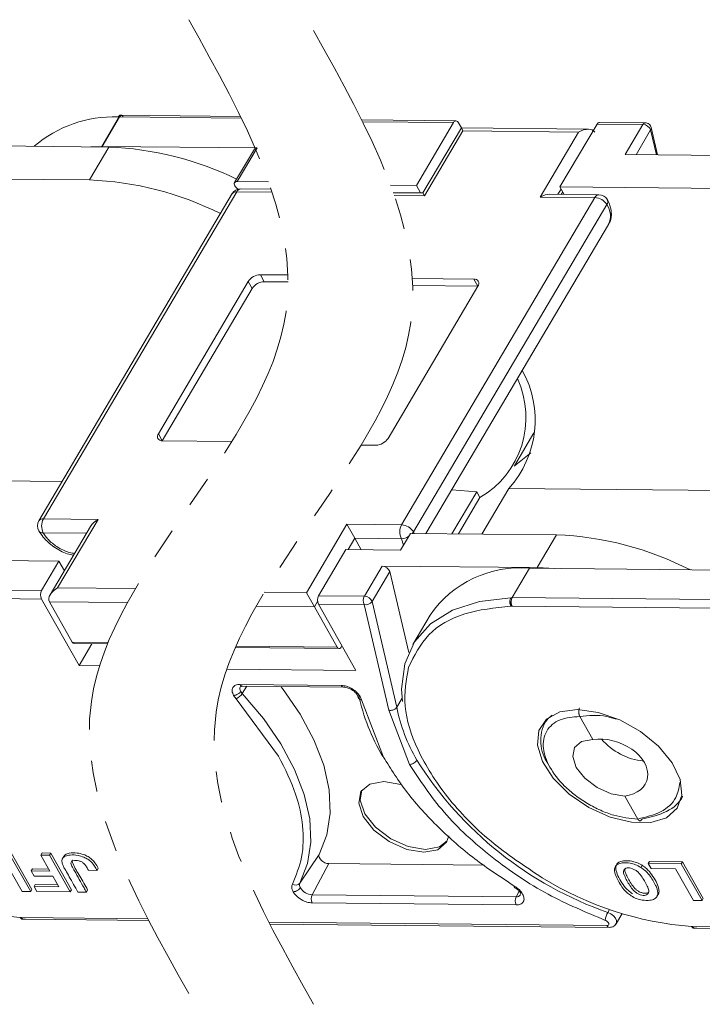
# Model space of a CAD drawing. Header units: millimetres. Extents: x 2934 to 3561, y -490 to -50.
# Tile 26 of 29: x 3384 to 3419, y -163 to -113. Entities that reach past the tile are written whole.
import ezdxf

# ---------------------------------------------------------------- set-up
doc = ezdxf.new("R2010")
doc.units = ezdxf.units.MM
doc.linetypes.add('PHANTOM2', pattern=[31.75, 15.875, -3.175, 3.175, -3.175, 3.175, -3.175])

msp = doc.modelspace()

# ---------------------------------------------------------------- linework, layer by layer
at = {"color": 7, "linetype": 'Continuous', "lineweight": 15}
for p, q in [((3388.18, -119.454), (3389.061, -117.962)), ((3388.189, -119.454), (3389.07, -117.962)), ((3389.057, -117.962), (3388.997, -117.962)), ((3389.121, -117.899), (3389.07, -117.962)), ((3389.07, -117.962), (3395.265, -118.024)), ((3395.222, -117.935), (3389.087, -117.874)), ((3406.172, -118.163), (3401.383, -118.115)), ((3401.428, -118.204), (3406.048, -118.25)), ((3406.048, -118.25), (3404.16, -121.446)), ((3406.447, -118.52), (3404.495, -121.824)), ((3406.295, -118.253), (3406.447, -118.521)), ((3412.903, -118.585), (3406.447, -118.52)), ((3406.53, -118.668), (3406.447, -118.52)), ((3411.46, -121.519), (3413.348, -118.323)), ((3413.348, -118.323), (3415.675, -118.346)), ((3415.8, -118.258), (3413.472, -118.235)), ((3415.675, -118.346), (3414.773, -119.872)), ((3416.418, -119.889), (3416.092, -118.492)), ((3404.578, -121.972), (3406.53, -118.668)), ((3406.53, -118.668), (3412.408, -118.726)), ((3412.408, -118.726), (3410.456, -122.03)), ((3415.327, -119.878), (3416.068, -118.624)), ((3416.068, -118.624), (3416.364, -119.888)), ((3380.647, -119.414), (3388.526, -119.492)), ((3388.526, -119.492), (3387.54, -121.162)), ((3387.612, -119.483), (3388.18, -119.454)), ((3388.189, -119.454), (3396.064, -119.532)), ((3395.057, -121.236), (3396.064, -119.532)), ((3395.924, -119.593), (3394.917, -121.298)), ((3414.773, -119.872), (3422.652, -119.951)), ((3387.54, -121.162), (3377.333, -121.06)), ((3395.085, -121.634), (3394.974, -121.509)), ((3396.642, -121.252), (3395.057, -121.236)), ((3404.16, -121.446), (3402.85, -121.433)), ((3404.372, -121.823), (3404.16, -121.446)), ((3411.46, -121.519), (3411.672, -121.896)), ((3421.666, -121.62), (3411.46, -121.519)), ((3394.797, -121.859), (3384.972, -138.488)), ((3385.202, -138.387), (3395.027, -121.758)), ((3395.027, -121.758), (3396.821, -121.775)), ((3396.772, -121.628), (3395.232, -121.613)), ((3404.495, -121.824), (3402.988, -121.809)), ((3403.039, -121.956), (3404.578, -121.972)), ((3413.232, -122.058), (3403.408, -138.687)), ((3404.578, -121.972), (3404.495, -121.824)), ((3410.456, -122.03), (3413.232, -122.058)), ((3413.438, -121.913), (3410.951, -121.889)), ((3411.359, -121.893), (3411.518, -121.623)), ((3411.522, -121.894), (3411.599, -121.765)), ((3413.841, -122.417), (3404.016, -139.047)), ((3404.649, -139.128), (3413.93, -123.418)), ((3397.633, -125.991), (3396.229, -125.977)), ((3396.229, -125.977), (3396.43, -126.332)), ((3395.614, -126.324), (3391.045, -134.057)), ((3395.814, -126.68), (3395.614, -126.324)), ((3397.639, -126.344), (3396.43, -126.332)), ((3402.719, -134.292), (3407.288, -126.559)), ((3407.087, -126.204), (3403.957, -126.173)), ((3407.288, -126.559), (3403.975, -126.526)), ((3407.087, -126.204), (3407.288, -126.559)), ((3395.814, -126.68), (3391.246, -134.412)), ((3391.045, -134.057), (3391.246, -134.412)), ((3409.146, -135.681), (3410.132, -134.012)), ((3391.246, -134.412), (3394.788, -134.447)), ((3401.353, -134.632), (3402.103, -134.639)), ((3409.976, -135.022), (3409.135, -135.699)), ((3374.735, -136.375), (3386.153, -136.488)), ((3405.962, -136.906), (3407.226, -137.016)), ((3405.971, -139.141), (3407.226, -137.016)), ((3407.226, -137.016), (3407.387, -137.302)), ((3408.861, -136.833), (3407.488, -139.156)), ((3408.861, -136.833), (3420.28, -136.947)), ((3407.387, -137.302), (3406.299, -139.144)), ((3387.978, -138.414), (3385.202, -138.387)), ((3385.924, -141.89), (3387.978, -138.414)), ((3387.601, -138.764), (3385.548, -142.239)), ((3400.632, -138.659), (3398.578, -142.135)), ((3403.408, -138.687), (3400.632, -138.659)), ((3401.033, -139.37), (3400.632, -138.659)), ((3404.016, -139.047), (3404.057, -139.122)), ((3385.195, -139.094), (3387.393, -139.116)), ((3400.693, -139.946), (3401.033, -139.37)), ((3401.361, -139.953), (3401.033, -139.37)), ((3401.033, -139.37), (3403.401, -139.394)), ((3403.357, -139.972), (3403.861, -139.12)), ((3403.401, -139.394), (3403.51, -139.713)), ((3403.861, -139.12), (3411.283, -139.194)), ((3411.283, -139.194), (3410.297, -140.863)), ((3399.189, -142.288), (3400.573, -139.945)), ((3400.573, -139.945), (3403.357, -139.972)), ((3385.994, -140.538), (3375.792, -140.436)), ((3385.994, -140.538), (3385.113, -142.029)), ((3385.994, -140.538), (3386.267, -141.022)), ((3402.418, -140.785), (3401.516, -142.312)), ((3401.909, -142.589), (3402.811, -141.063)), ((3410.297, -140.863), (3402.418, -140.785)), ((3402.811, -141.063), (3403.772, -145.18)), ((3409.032, -142.387), (3409.914, -140.895)), ((3420.12, -140.996), (3409.918, -140.895)), ((3410.297, -140.863), (3411.201, -140.908)), ((3385.113, -142.029), (3374.904, -141.928)), ((3389.872, -141.929), (3385.924, -141.89)), ((3385.109, -142.458), (3374.902, -142.356)), ((3387.014, -145.835), (3385.109, -142.458)), ((3385.509, -142.593), (3389.474, -142.632)), ((3386.668, -144.647), (3385.509, -142.593)), ((3398.578, -142.135), (3396.43, -142.113)), ((3398.98, -142.846), (3398.578, -142.135)), ((3398.98, -142.846), (3399.14, -142.575)), ((3401.516, -142.312), (3399.189, -142.288)), ((3403.163, -147.959), (3401.909, -142.589)), ((3408.961, -142.39), (3409.03, -142.387)), ((3419.239, -142.488), (3409.03, -142.387)), ((3396.019, -142.816), (3398.98, -142.846)), ((3398.98, -142.846), (3400.139, -144.9)), ((3399.184, -142.717), (3401.089, -146.094)), ((3401.512, -142.74), (3399.184, -142.717)), ((3402.764, -148.106), (3401.512, -142.74)), ((3409.028, -142.815), (3408.968, -142.814)), ((3419.235, -142.916), (3409.028, -142.815)), ((3404.867, -143.274), (3403.984, -144.767)), ((3388.49, -144.665), (3386.668, -144.647)), ((3386.769, -144.721), (3388.461, -144.738)), ((3387.666, -144.73), (3387.014, -145.835)), ((3394.956, -144.922), (3400.24, -144.974)), ((3400.139, -144.9), (3394.988, -144.849)), ((3388.059, -145.845), (3387.014, -145.835)), ((3401.089, -146.094), (3394.522, -146.029)), ((3395.197, -146.795), (3400.339, -146.846)), ((3395.215, -146.904), (3395.218, -146.899)), ((3395.548, -146.887), (3395.313, -147.26)), ((3395.32, -146.885), (3400.462, -146.936)), ((3394.996, -147.525), (3394.868, -147.352)), ((3397.157, -150.436), (3394.996, -147.525)), ((3401.304, -147.416), (3401.37, -147.588)), ((3401.37, -147.588), (3402.488, -150.489)), ((3403.163, -147.959), (3403.437, -147.495)), ((3403.815, -150.858), (3402.764, -148.106)), ((3410.808, -148.536), (3410.652, -148.799)), ((3413.13, -149.593), (3412.471, -148.425)), ((3415.411, -153.636), (3414.752, -152.467)), ((3384.556, -157.321), (3383.503, -155.453)), ((3383.566, -155.346), (3384.619, -157.214)), ((3385.075, -155.468), (3385.138, -155.362)), ((3385.509, -155.473), (3385.075, -155.468)), ((3385.075, -155.468), (3385.536, -156.285)), ((3385.138, -155.362), (3385.572, -155.366)), ((3385.509, -155.473), (3385.572, -155.366)), ((3386.563, -157.341), (3385.509, -155.473)), ((3385.572, -155.366), (3386.626, -157.234)), ((3386.235, -155.54), (3386.172, -155.646)), ((3398.24, -156.893), (3399.225, -155.446)), ((3383.213, -155.705), (3384.122, -157.317)), ((3399.705, -155.902), (3398.862, -157.484)), ((3407.601, -155.98), (3399.705, -155.902)), ((3415.638, -155.988), (3415.575, -156.095)), ((3416.014, -155.788), (3415.951, -155.894)), ((3415.951, -155.894), (3416.096, -156.151)), ((3417.629, -155.911), (3415.951, -155.894)), ((3416.014, -155.788), (3417.692, -155.805)), ((3417.629, -155.911), (3417.692, -155.805)), ((3418.683, -157.779), (3417.629, -155.911)), ((3417.692, -155.805), (3418.746, -157.673)), ((3384.647, -156.169), (3384.584, -156.275)), ((3384.729, -156.532), (3384.584, -156.275)), ((3385.536, -156.285), (3384.584, -156.275)), ((3384.647, -156.169), (3385.475, -156.177)), ((3385.68, -156.541), (3384.729, -156.532)), ((3385.984, -157.08), (3385.68, -156.541)), ((3387.492, -156.243), (3387.926, -156.247)), ((3387.926, -156.247), (3387.989, -156.141)), ((3416.096, -156.151), (3417.339, -156.163)), ((3417.339, -156.163), (3418.249, -157.775)), ((3384.725, -157.067), (3384.788, -156.961)), ((3384.87, -157.324), (3384.725, -157.067)), ((3384.725, -157.067), (3385.984, -157.08)), ((3384.788, -156.961), (3385.923, -156.972)), ((3384.122, -157.317), (3384.556, -157.321)), ((3384.556, -157.321), (3384.619, -157.214)), ((3384.87, -157.324), (3386.563, -157.341)), ((3386.563, -157.341), (3386.626, -157.234)), ((3386.953, -157.345), (3387.387, -157.349)), ((3387.387, -157.349), (3387.45, -157.242)), ((3409.228, -157.587), (3398.862, -157.484)), ((3409.228, -157.587), (3409.384, -157.295)), ((3416.393, -157.572), (3416.455, -157.465)), ((3409.231, -158.004), (3398.865, -157.901)), ((3418.249, -157.775), (3418.683, -157.779)), ((3418.683, -157.779), (3418.746, -157.673)), ((3413.986, -158.233), (3413.897, -158.383)), ((3414.321, -158.954), (3414.622, -158.444)), ((3384.087, -158.638), (3384.026, -158.637)), ((3390.513, -158.702), (3384.087, -158.638)), ((3384.21, -158.728), (3390.559, -158.791)), ((3413.842, -159.053), (3396.667, -158.882)), ((3396.713, -158.971), (3413.965, -159.143)), ((3414.342, -158.896), (3414.321, -158.954)), ((3418.213, -159.096), (3418.152, -159.096)), ((3441.193, -159.325), (3418.213, -159.096)), ((3418.336, -159.186), (3441.316, -159.415))]:
    msp.add_line(p, q, dxfattribs=at)
at = {"color": 7, "linetype": 'Continuous', "lineweight": 15, "flags": 128}
for points in [[(3395.057, -121.236), (3395.003, -121.242), (3394.959, -121.258), (3394.926, -121.285), (3394.907, -121.32), (3394.903, -121.363), (3394.913, -121.411), (3394.937, -121.46), (3394.974, -121.509)], [(3404.016, -139.047), (3403.968, -139.115), (3403.963, -139.121)], [(3403.455, -147.659), (3403.412, -147.035), (3403.568, -145.757), (3404.063, -144.639), (3404.881, -143.718), (3405.995, -143.022), (3407.37, -142.575), (3408.961, -142.39)], [(3400.139, -144.9), (3400.174, -144.946), (3400.217, -144.971), (3400.262, -144.972), (3400.305, -144.949), (3400.342, -144.904), (3400.369, -144.841), (3400.374, -144.826)], [(3399.225, -155.446), (3399.613, -154.447), (3399.782, -153.344), (3399.727, -152.158), (3399.449, -150.908), (3398.955, -149.618), (3398.252, -148.31), (3397.353, -147.007), (3397.274, -146.905)], [(3398.24, -156.893), (3398.625, -155.902), (3398.792, -154.809), (3398.737, -153.631), (3398.463, -152.392), (3397.972, -151.112), (3397.275, -149.815), (3396.383, -148.523), (3395.313, -147.26)], [(3412.358, -148.079), (3413.405, -148.217), (3414.503, -148.598), (3415.555, -149.189), (3416.467, -149.938), (3417.159, -150.777), (3417.568, -151.632), (3417.659, -152.428), (3417.423, -153.093), (3416.882, -153.569), (3416.082, -153.812), (3415.097, -153.803), (3414.012, -153.54), (3412.925, -153.048), (3411.932, -152.371), (3411.121, -151.568), (3410.564, -150.711), (3410.311, -149.876), (3410.385, -149.138), (3410.778, -148.561), (3411.456, -148.197), (3412.358, -148.079)], [(3410.722, -148.693), (3410.868, -148.524), (3411.068, -148.359)], [(3414.752, -152.467), (3414.059, -152.352), (3413.348, -152.035), (3412.727, -151.565), (3412.291, -151.014), (3412.107, -150.465), (3412.201, -150.003), (3412.561, -149.696), (3413.13, -149.593)], [(3404.534, -155.325), (3403.668, -155.181), (3402.779, -154.785), (3402.003, -154.197), (3401.458, -153.509), (3401.228, -152.823), (3401.346, -152.244), (3401.795, -151.862), (3402.507, -151.733), (3403.374, -151.877), (3403.418, -151.891)], [(3401.391, -152.175), (3401.312, -152.681), (3401.542, -153.366), (3402.087, -154.055), (3402.863, -154.643), (3403.751, -155.039), (3404.618, -155.183)], [(3405.809, -154.483), (3405.695, -154.814), (3405.246, -155.196), (3404.534, -155.325)], [(3404.618, -155.183), (3405.33, -155.054), (3405.734, -154.741)], [(3399.225, -155.446), (3399.21, -155.509), (3399.223, -155.583), (3399.264, -155.661), (3399.33, -155.737), (3399.414, -155.803), (3399.51, -155.856), (3399.61, -155.89), (3399.705, -155.902)], [(3409.164, -157.058), (3409.148, -157.082), (3409.137, -157.097), (3409.132, -157.103), (3409.132, -157.102)], [(3413.897, -158.383), (3414.046, -158.455), (3414.178, -158.554), (3414.277, -158.668), (3414.334, -158.786), (3414.342, -158.895), (3414.342, -158.896)], [(3413.766, -158.786), (3413.825, -158.815), (3413.877, -158.854), (3413.917, -158.9), (3413.939, -158.946), (3413.942, -158.989), (3413.926, -159.024), (3413.891, -159.046), (3413.842, -159.053)]]:
    msp.add_lwpolyline(points, dxfattribs=at)
at = {"color": 7, "linetype": 'Continuous', "lineweight": 15}
for centre, radius, start, end in [((3388.772, -124.163), 6.206, 87.9259, 130.6419), ((3389.245, -118.089), 0.227, 123.1147, 145.9077), ((3389.068, -118.237), 0.275, 89.421, 91.3561), ((3389.192, -117.991), 0.116, 94.8058, 127.5882), ((3406.171, -118.298), 0.132, 20.2136, 158.6309), ((3413.486, -118.387), 0.152, 95.1205, 155.0452), ((3415.814, -118.41), 0.152, 95.1671, 155.0411), ((3415.662, -118.782), 0.437, 21.3105, 88.2063), ((3415.922, -118.529), 0.174, 327.2978, 12.3072), ((3388.186, -119.728), 0.275, 89.421, 91.3561), ((3387.923, -135.641), 16.16, 63.9461, 87.8596), ((3396.045, -119.679), 0.148, 82.8443, 144.7005), ((3386.914, -137.424), 16.274, 63.4094, 87.7969), ((3395.227, -122.113), 0.5, 89.4303, 149.4249), ((3394.999, -122.008), 0.251, 83.81, 143.7347), ((3395.255, -121.864), 0.251, 95.1205, 155.0452), ((3413.46, -122.164), 0.251, 95.1205, 155.0452), ((3413.19, -122.825), 0.768, 32.0331, 86.8221), ((3413.433, -122.413), 0.5, 29.4276, 89.4303), ((3413.638, -122.269), 0.251, 323.8023, 23.7328), ((3413.041, -122.993), 0.986, 334.4409, 35.7264), ((3396.257, -126.745), 0.769, 92.0373, 146.8179), ((3396.457, -127.1), 0.769, 92.0373, 146.8179), ((3407.12, -126.42), 0.218, 320.211, 98.6442), ((3405.045, -133.362), 5.158, 317.7133, 29.2632), ((3405.035, -133.234), 4.699, 300.0432, 24.8613), ((3391.213, -134.196), 0.218, 140.211, 278.6442), ((3402.076, -133.871), 0.769, 272.0373, 326.8179), ((3385.402, -138.742), 0.5, 149.4249, 209.4276), ((3385.175, -138.637), 0.251, 83.81, 143.7347), ((3385.88, -138.747), 0.768, 152.0331, 206.8221), ((3385.167, -138.856), 0.24, 213.4737, 276.6896), ((3404.086, -139.047), 0.768, 152.0331, 206.8221), ((3403.365, -139.454), 0.768, 32.0331, 86.8221), ((3403.38, -138.661), 0.733, 271.5901, 301.3961), ((3410.649, -155.513), 16.331, 62.8879, 87.7746), ((3402.404, -141.221), 0.437, 21.3105, 88.2063), ((3409.42, -146.391), 5.518, 84.9102, 145.6013), ((3385.524, -142.248), 0.466, 152.0331, 206.8221), ((3399.6, -142.507), 0.466, 152.0331, 206.8221), ((3401.927, -142.53), 0.466, 152.0331, 206.8221), ((3401.598, -142.37), 0.38, 256.8367, 324.7558), ((3401.502, -142.748), 0.437, 21.3105, 88.2063), ((3409.451, -142.603), 0.473, 164.9284, 206.5629), ((3386.78, -144.6), 0.122, 202.656, 264.887), ((3395.421, -147.013), 0.234, 152.1267, 216.8181), ((3395.332, -146.739), 0.146, 202.383, 265.1601), ((3400.474, -146.79), 0.147, 202.4741, 264.2457), ((3394.738, -146.894), 0.682, 292.221, 327.543), ((3395.728, -146.869), 0.57, 209.8948, 223.2837), ((3401.409, -147.371), 0.221, 203.0502, 259.9946), ((3411.387, -145.111), 10.407, 192.2476, 210.969), ((3411.859, -146.183), 8.876, 191.5427, 210.202), ((3412.543, -149.654), 2.059, 152.1644, 215.3955), ((3416.016, -147.502), 3.202, 220.2871, 264.4174), ((3420.087, -140.653), 18.78, 212.1561, 250.7561), ((3385.318, -141.789), 16.898, 238.2774, 265.6137), ((3398.02, -156.707), 0.289, 235.8263, 319.7248), ((3398.472, -156.989), 0.251, 157.6361, 214.6524), ((3419.445, -142.248), 16.898, 238.2774, 265.6137), ((3398.904, -156.732), 0.753, 212.033, 266.8221), ((3399.284, -157.691), 0.469, 153.8942, 206.6934), ((3409.65, -157.794), 0.469, 153.8942, 206.6934), ((3409.258, -157.351), 0.238, 262.8197, 327.5993), ((3414.751, -158.883), 0.99, 149.619, 174.3706), ((3384.225, -158.579), 0.15, 203.2684, 264.289), ((3413.982, -158.991), 0.152, 203.8077, 263.7242), ((3418.351, -159.037), 0.15, 203.2684, 264.289)]:
    msp.add_arc(centre, radius, start, end, dxfattribs=at)
for centre, major_axis, ratio, start_param, end_param in [((3412.609, -119.082), (-0.616, -0.347), 0.577382, 3.141593, 4.712389), ((3410.657, -122.386), (-0.616, -0.347), 0.577382, 3.927072, 4.712389), ((3388.178, -138.77), (-0.616, -0.347), 0.577382, 4.712389, 5.497706), ((3386.125, -142.245), (-0.616, -0.347), 0.577382, 4.712389, 6.283185), ((3413.941, -151.03), (1.936, -0.657), 0.673766, 5.357573, 8.499166)]:
    msp.add_ellipse(centre, major_axis=major_axis, ratio=ratio, start_param=start_param, end_param=end_param, dxfattribs=at)
at = {"color": 3, "linetype": 'PHANTOM2', "lineweight": 9, "ltscale": 0.5}
for points in [[(3392.587, -113.019), (3397.536, -127.864), (3387.639, -147.659), (3392.587, -162.504)], [(3398.93, -113.566), (3403.878, -128.412), (3393.981, -148.206), (3398.93, -163.051)]]:
    msp.add_spline(points, degree=3, dxfattribs=at)
at = {"color": 7, "linetype": 'Continuous', "lineweight": 15}
for points, knots in [([(3388.997, -117.962), (3389.015, -117.938), (3389.051, -117.89), (3389.108, -117.867), (3389.138, -117.88), (3389.146, -117.883)], [0, 0, 0, 0, 0.4303613, 0.8607227, 1, 1, 1, 1]), ([(3389.121, -117.899), (3389.132, -117.89), (3389.152, -117.875), (3389.183, -117.873), (3389.211, -117.884), (3389.237, -117.916), (3389.248, -117.948), (3389.253, -117.964)], [0, 0, 0, 0, 0.201, 0.349357, 0.590688, 0.80114, 1, 1, 1, 1]), ([(3416.088, -118.493), (3416.081, -118.466), (3416.064, -118.402), (3415.994, -118.324), (3415.901, -118.268), (3415.832, -118.262), (3415.8, -118.259)], [0, 0, 0, 0, 0.205745, 0.490027, 0.759199, 1, 1, 1, 1]), ([(3413.921, -123.415), (3413.932, -123.403), (3414.047, -123.275), (3414.092, -122.923), (3414.041, -122.512), (3413.918, -122.266), (3413.868, -122.168)], [0, 0, 0, 0, 0.037812, 0.403415, 0.761152, 1, 1, 1, 1]), ([(3384.967, -138.988), (3385.037, -139.098), (3385.231, -139.399), (3385.72, -139.823), (3386.283, -140.149), (3386.625, -140.213), (3386.733, -140.233)], [0, 0, 0, 0, 0.187855, 0.517251, 0.847779, 1, 1, 1, 1]), ([(3386.791, -140.136), (3386.704, -140.126), (3386.529, -140.106), (3386.248, -139.996), (3386.066, -139.904), (3385.975, -139.849), (3385.963, -139.842), (3385.79, -139.738), (3385.555, -139.555), (3385.378, -139.357), (3385.301, -139.258), (3385.253, -139.191), (3385.215, -139.128), (3385.195, -139.094)], [0, 0, 0, 0, 0.143531, 0.290073, 0.436873, 0.437509, 0.442594, 0.456793, 0.729045, 0.864377, 0.871149, 0.931871, 1, 1, 1, 1]), ([(3408.995, -142.48), (3408.987, -142.504), (3408.974, -142.544), (3408.961, -142.616), (3408.954, -142.687), (3408.956, -142.76), (3408.964, -142.797), (3408.968, -142.814)], [0, 0, 0, 0, 0.200957, 0.349358, 0.590717, 0.801155, 1, 1, 1, 1]), ([(3409.03, -142.387), (3409.023, -142.398), (3409.006, -142.426), (3408.999, -142.46), (3408.995, -142.48)], [0, 0, 0, 0, 0.417545, 1, 1, 1, 1]), ([(3408.968, -142.814), (3408.151, -142.905), (3406.482, -143.089), (3404.631, -144.171), (3404.053, -145.338), (3403.764, -145.921)], [0, 0, 0, 0, 0.324045, 0.662023, 1, 1, 1, 1]), ([(3403.764, -145.921), (3403.65, -146.562), (3403.421, -147.843), (3404.138, -150.153), (3405.629, -152.528), (3407.825, -154.811), (3409.661, -156.026), (3410.56, -156.621)], [0, 0, 0, 0, 0.196619, 0.393237, 0.598309, 0.803381, 1, 1, 1, 1]), ([(3394.868, -147.352), (3394.836, -147.279), (3394.771, -147.131), (3394.816, -146.946), (3394.957, -146.818), (3395.117, -146.803), (3395.197, -146.795)], [0, 0, 0, 0, 0.250177, 0.500521, 0.750628, 1, 1, 1, 1]), ([(3395.219, -146.9), (3395.218, -146.901), (3395.216, -146.902), (3395.252, -146.887), (3395.294, -146.886), (3395.32, -146.885)], [0, 0, 0, 0, 0.206366, 0.51494, 1, 1, 1, 1]), ([(3400.339, -146.846), (3400.428, -146.855), (3400.602, -146.874), (3400.846, -146.984), (3401.027, -147.104), (3401.185, -147.241), (3401.259, -147.35), (3401.304, -147.416)], [0, 0, 0, 0, 0.249471, 0.485923, 0.631324, 0.776361, 1, 1, 1, 1]), ([(3400.459, -146.936), (3400.498, -146.939), (3400.576, -146.944), (3400.702, -146.98), (3400.825, -147.033), (3400.941, -147.104), (3401.041, -147.186), (3401.122, -147.276), (3401.181, -147.369), (3401.197, -147.428), (3401.205, -147.457)], [0, 0, 0, 0, 0.1272889, 0.2539041, 0.3798551, 0.505152, 0.6298047, 0.7538234, 0.8772184, 1, 1, 1, 1]), ([(3394.868, -147.352), (3394.904, -147.349), (3394.978, -147.343), (3395.092, -147.29), (3395.181, -147.222), (3395.217, -147.176), (3395.234, -147.153)], [0, 0, 0, 0, 0.270897, 0.562244, 0.789076, 1, 1, 1, 1]), ([(3403.163, -147.959), (3403.147, -147.98), (3403.113, -148.027), (3403.04, -148.073), (3402.967, -148.101), (3402.902, -148.114), (3402.832, -148.118), (3402.787, -148.11), (3402.764, -148.106)], [0, 0, 0, 0, 0.197231, 0.429158, 0.558746, 0.697086, 0.844173, 1, 1, 1, 1]), ([(3412.471, -148.425), (3412.459, -148.4), (3412.438, -148.357), (3412.42, -148.282), (3412.413, -148.216), (3412.413, -148.15), (3412.42, -148.086), (3412.434, -148.033), (3412.446, -148.005), (3412.45, -147.996)], [0, 0, 0, 0, 0.204049, 0.340626, 0.499474, 0.615725, 0.75984, 0.920238, 1, 1, 1, 1]), ([(3415.411, -153.636), (3415.014, -153.597), (3414.403, -153.537), (3413.521, -153.204), (3412.853, -152.862), (3412.23, -152.441), (3411.529, -151.831), (3410.878, -151), (3410.593, -150.172), (3410.61, -149.57), (3410.762, -149.156), (3411.05, -148.824), (3411.564, -148.504), (3412.114, -148.456), (3412.471, -148.425)], [0, 0, 0, 0, 0.120094, 0.184653, 0.250509, 0.316292, 0.380636, 0.5, 0.619364, 0.683708, 0.749491, 0.815347, 0.879906, 1, 1, 1, 1]), ([(3412.471, -148.425), (3412.925, -148.376), (3413.531, -148.31), (3414.157, -148.513), (3414.315, -148.564)], [0, 0, 0, 0, 0.747581, 1, 1, 1, 1]), ([(3397.858, -156.945), (3398.042, -156.502), (3398.418, -155.6), (3398.434, -154.034), (3398.083, -152.299), (3397.482, -151.09), (3397.157, -150.436)], [0, 0, 0, 0, 0.244254, 0.496621, 0.728157, 1, 1, 1, 1]), ([(3402.488, -150.489), (3402.869, -151.097), (3403.632, -152.315), (3405.236, -154.065), (3407.077, -155.689), (3408.472, -156.604), (3409.164, -157.058)], [0, 0, 0, 0, 0.252852, 0.506156, 0.754853, 1, 1, 1, 1]), ([(3403.815, -150.858), (3403.852, -150.855), (3403.93, -150.848), (3404.047, -150.791), (3404.137, -150.72), (3404.172, -150.671), (3404.188, -150.648)], [0, 0, 0, 0, 0.270259, 0.562427, 0.789735, 1, 1, 1, 1]), ([(3413.766, -158.786), (3412.784, -158.375), (3410.765, -157.529), (3407.929, -155.612), (3405.438, -153.335), (3404.353, -151.68), (3403.815, -150.858)], [0, 0, 0, 0, 0.237855, 0.488911, 0.746343, 1, 1, 1, 1]), ([(3417.546, -151.787), (3417.507, -152.047), (3417.417, -152.646), (3416.647, -153.344), (3415.82, -153.539), (3415.411, -153.636)], [0, 0, 0, 0, 0.279487, 0.643591, 1, 1, 1, 1]), ([(3417.692, -152.477), (3417.69, -152.481), (3417.558, -152.807), (3416.946, -153.321), (3416.089, -153.53), (3415.661, -153.634)], [0, 0, 0, 0, 0.0049582, 0.5027827, 1, 1, 1, 1]), ([(3415.633, -153.638), (3415.626, -153.65), (3415.609, -153.681), (3415.577, -153.713), (3415.541, -153.727), (3415.501, -153.725), (3415.455, -153.702), (3415.426, -153.658), (3415.411, -153.636)], [0, 0, 0, 0, 0.117799, 0.292406, 0.452272, 0.572429, 0.783057, 1, 1, 1, 1]), ([(3387.926, -156.247), (3387.888, -156.176), (3387.81, -156.031), (3387.658, -155.834), (3387.465, -155.677), (3387.231, -155.559), (3386.916, -155.466), (3386.586, -155.453), (3386.323, -155.506), (3386.18, -155.609), (3386.128, -155.75), (3386.16, -155.915), (3386.241, -156.086), (3386.365, -156.299), (3386.599, -156.719), (3386.806, -157.085), (3386.953, -157.345)], [0, 0, 0, 0, 0.060966, 0.122555, 0.166943, 0.211374, 0.27887, 0.373201, 0.446631, 0.499185, 0.54401, 0.599254, 0.643956, 0.689261, 0.779896, 1, 1, 1, 1]), ([(3386.242, -155.544), (3386.263, -155.512), (3386.32, -155.428), (3386.552, -155.355), (3386.872, -155.346), (3387.21, -155.421), (3387.466, -155.533), (3387.674, -155.682), (3387.854, -155.89), (3387.94, -156.048), (3387.989, -156.141)], [0, 0, 0, 0, 0.078606, 0.2069388, 0.4061748, 0.5468783, 0.6491422, 0.7363127, 0.84596, 1, 1, 1, 1]), ([(3387.387, -157.349), (3387.347, -157.277), (3387.143, -156.918), (3386.905, -156.479), (3386.662, -156.075), (3386.605, -155.933), (3386.597, -155.85), (3386.631, -155.791), (3386.715, -155.749), (3386.843, -155.737), (3386.998, -155.75), (3387.098, -155.793), (3387.148, -155.815)], [0, 0, 0, 0, 0.10516, 0.525798, 0.642954, 0.69438, 0.736747, 0.770674, 0.814759, 0.886948, 0.943322, 1, 1, 1, 1]), ([(3386.674, -155.725), (3386.673, -155.726), (3386.66, -155.743), (3386.665, -155.809), (3386.761, -156.075), (3387.082, -156.567), (3387.322, -157.007), (3387.45, -157.242)], [0, 0, 0, 0, 0.003933, 0.049021, 0.135844, 0.537241, 1, 1, 1, 1]), ([(3387.148, -155.815), (3387.17, -155.828), (3387.226, -155.859), (3387.317, -155.946), (3387.403, -156.078), (3387.46, -156.184), (3387.492, -156.243)], [0, 0, 0, 0, 0.120772, 0.299416, 0.603738, 1, 1, 1, 1]), ([(3415.575, -156.095), (3415.484, -156.045), (3415.303, -155.945), (3414.968, -155.861), (3414.653, -155.851), (3414.386, -155.922), (3414.247, -156.064), (3414.225, -156.246), (3414.264, -156.426), (3414.343, -156.63), (3414.472, -156.872), (3414.651, -157.143), (3414.855, -157.38), (3415.022, -157.498), (3415.087, -157.544)], [0, 0, 0, 0, 0.077726, 0.155352, 0.276594, 0.36227, 0.448522, 0.525591, 0.586453, 0.64883, 0.745829, 0.844558, 0.939133, 1, 1, 1, 1]), ([(3415.15, -157.438), (3415.077, -157.385), (3414.883, -157.245), (3414.563, -156.841), (3414.329, -156.417), (3414.282, -156.051), (3414.366, -155.882), (3414.557, -155.773), (3414.847, -155.743), (3415.181, -155.781), (3415.46, -155.884), (3415.595, -155.963), (3415.638, -155.988)], [0, 0, 0, 0, 0.068925, 0.181835, 0.429589, 0.512717, 0.596699, 0.671038, 0.773392, 0.880953, 0.962175, 1, 1, 1, 1]), ([(3415.087, -157.544), (3415.177, -157.594), (3415.357, -157.693), (3415.693, -157.774), (3416.011, -157.782), (3416.283, -157.707), (3416.424, -157.56), (3416.442, -157.371), (3416.398, -157.187), (3416.314, -156.983), (3416.185, -156.745), (3416.006, -156.481), (3415.801, -156.253), (3415.637, -156.138), (3415.575, -156.095)], [0, 0, 0, 0, 0.077118, 0.154064, 0.277592, 0.365915, 0.454804, 0.533143, 0.595307, 0.659002, 0.75277, 0.848192, 0.942337, 1, 1, 1, 1]), ([(3415.638, -155.988), (3415.714, -156.043), (3415.912, -156.184), (3416.231, -156.584), (3416.468, -157.008), (3416.508, -157.363), (3416.46, -157.499), (3416.392, -157.538), (3416.385, -157.542)], [0, 0, 0, 0, 0.117457, 0.305676, 0.706483, 0.844452, 0.983916, 1, 1, 1, 1]), ([(3414.701, -156.249), (3414.696, -156.274), (3414.679, -156.371), (3414.8, -156.661), (3414.986, -156.992), (3415.205, -157.29), (3415.392, -157.421), (3415.542, -157.491), (3415.69, -157.521), (3415.821, -157.512), (3415.915, -157.467), (3415.947, -157.415), (3415.963, -157.391)], [0, 0, 0, 0, 0.049968, 0.193018, 0.475404, 0.617015, 0.680621, 0.743737, 0.81298, 0.874323, 0.941059, 1, 1, 1, 1]), ([(3415.963, -157.391), (3415.968, -157.368), (3415.989, -157.284), (3415.886, -157.006), (3415.703, -156.679), (3415.483, -156.375), (3415.295, -156.232), (3415.144, -156.157), (3414.995, -156.117), (3414.863, -156.116), (3414.753, -156.157), (3414.719, -156.217), (3414.701, -156.249)], [0, 0, 0, 0, 0.047136, 0.170596, 0.457333, 0.600622, 0.668644, 0.736207, 0.798456, 0.860666, 0.924302, 1, 1, 1, 1]), ([(3414.764, -156.143), (3414.759, -156.168), (3414.742, -156.264), (3414.863, -156.554), (3415.049, -156.886), (3415.268, -157.184), (3415.455, -157.314), (3415.605, -157.384), (3415.752, -157.414), (3415.876, -157.408), (3415.927, -157.378), (3415.949, -157.364)], [0, 0, 0, 0, 0.054028, 0.208702, 0.514034, 0.667152, 0.735927, 0.804172, 0.879041, 0.945368, 1, 1, 1, 1]), ([(3397.899, -157.331), (3397.866, -157.259), (3397.801, -157.115), (3397.839, -157.002), (3397.858, -156.945)], [0, 0, 0, 0, 0.502524, 1, 1, 1, 1]), ([(3409.132, -157.102), (3409.186, -157.137), (3409.291, -157.204), (3409.397, -157.302), (3409.461, -157.385), (3409.468, -157.424), (3409.472, -157.443)], [0, 0, 0, 0, 0.270141, 0.523627, 0.765192, 1, 1, 1, 1]), ([(3397.899, -157.331), (3397.935, -157.328), (3398.01, -157.321), (3398.123, -157.268), (3398.213, -157.201), (3398.248, -157.154), (3398.266, -157.132)], [0, 0, 0, 0, 0.270872, 0.562222, 0.789066, 1, 1, 1, 1]), ([(3398.865, -157.901), (3398.775, -157.892), (3398.596, -157.874), (3398.306, -157.741), (3398.099, -157.583), (3397.968, -157.441), (3397.922, -157.368), (3397.899, -157.331)], [0, 0, 0, 0, 0.249007, 0.500519, 0.750159, 0.87592, 1, 1, 1, 1]), ([(3409.56, -157.447), (3409.591, -157.518), (3409.639, -157.627), (3409.633, -157.758), (3409.6, -157.847), (3409.538, -157.919), (3409.427, -157.987), (3409.308, -157.998), (3409.231, -158.004)], [0, 0, 0, 0, 0.239443, 0.369505, 0.5, 0.630063, 0.760557, 1, 1, 1, 1]), ([(3384.026, -158.637), (3384.045, -158.656), (3384.083, -158.695), (3384.15, -158.725), (3384.219, -158.732), (3384.259, -158.714), (3384.279, -158.704)], [0, 0, 0, 0, 0.244694, 0.499967, 0.74569, 1, 1, 1, 1]), ([(3384.026, -158.637), (3384.041, -158.661), (3384.065, -158.698), (3384.106, -158.721), (3384.135, -158.728), (3384.154, -158.724), (3384.161, -158.722)], [0, 0, 0, 0, 0.412463, 0.634522, 0.861308, 1, 1, 1, 1]), ([(3384.136, -158.725), (3384.136, -158.725), (3384.135, -158.725), (3384.137, -158.724), (3384.14, -158.724), (3384.143, -158.724), (3384.147, -158.724), (3384.153, -158.725), (3384.17, -158.727), (3384.183, -158.727), (3384.192, -158.728)], [0, 0, 0, 0, 0.119943, 0.250343, 0.304749, 0.354745, 0.403628, 0.455217, 0.579988, 1, 1, 1, 1]), ([(3413.965, -159.143), (3414.006, -159.14), (3414.09, -159.135), (3414.201, -159.085), (3414.293, -159.006), (3414.326, -158.933), (3414.342, -158.896)], [0, 0, 0, 0, 0.233604, 0.481005, 0.738032, 1, 1, 1, 1]), ([(3418.152, -159.096), (3418.171, -159.115), (3418.209, -159.154), (3418.276, -159.184), (3418.345, -159.191), (3418.385, -159.172), (3418.405, -159.162)], [0, 0, 0, 0, 0.2446945, 0.4999669, 0.74569, 1, 1, 1, 1]), ([(3418.152, -159.096), (3418.168, -159.12), (3418.191, -159.157), (3418.232, -159.18), (3418.261, -159.187), (3418.28, -159.182), (3418.287, -159.181)], [0, 0, 0, 0, 0.412463, 0.634522, 0.861308, 1, 1, 1, 1]), ([(3418.262, -159.184), (3418.262, -159.184), (3418.261, -159.183), (3418.264, -159.183), (3418.267, -159.183), (3418.27, -159.183), (3418.273, -159.183), (3418.279, -159.183), (3418.296, -159.185), (3418.309, -159.186), (3418.319, -159.186)], [0, 0, 0, 0, 0.119943, 0.250343, 0.304749, 0.354745, 0.403628, 0.455217, 0.579988, 1, 1, 1, 1])]:
    msp.add_open_spline(points, degree=3, knots=knots, dxfattribs=at)
for points in [[(3408.968, -142.814), (3408.953, -142.783), (3408.922, -142.721), (3408.907, -142.602), (3408.918, -142.483), (3408.947, -142.421), (3408.961, -142.39)], [(3409.164, -157.058), (3409.247, -157.116), (3409.413, -157.231), (3409.511, -157.375), (3409.56, -157.447)]]:
    msp.add_open_spline(points, degree=3, dxfattribs=at)

doc.saveas('drawing.dxf')
